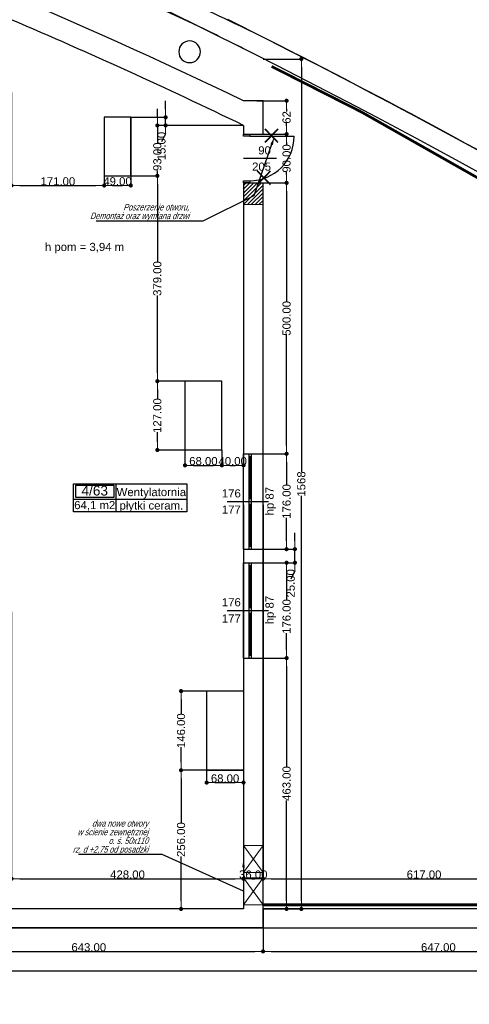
# Model space of a CAD drawing. Header units: millimetres. Extents: x -175445 to -20415, y -559200 to 231527.
# Tile 127 of 256: x -85768 to -77472, y -180731 to -162559. Entities that reach past the tile are written whole.
import ezdxf
from ezdxf import colors
from ezdxf.entities.mleader import LeaderData, LeaderLine
from ezdxf.enums import TextEntityAlignment as Align
from ezdxf.lldxf.tags import DXFTag
from ezdxf.math import Vec2, Vec3

# ---------------------------------------------------------------- set-up
doc = ezdxf.new("R2010")
doc.units = ezdxf.units.MM
doc.header["$MEASUREMENT"] = 0
doc.linetypes.add('Wipeout_Contour', pattern=[1000, 0, -1000])
for name, color, linetype in [('Drzwi', 7, 'Continuous'), ('Obiekt', 7, 'Continuous'), ('Okno', 7, 'Continuous'), ('Strefa', 9, 'Continuous'), ('Strop', 7, 'Continuous'), ('Słup', 7, 'Continuous'), ('Tekst', 7, 'Continuous'), ('Wymiary', 9, 'Continuous'), ('Ściana', 7, 'Continuous')]:
    doc.layers.add(name, color=color, linetype=linetype)
doc.layers.add('PAB - opisy ogólne', color=7, linetype='Continuous', lineweight=18)
doc.layers.add('PT - otworowanie ściana', color=6, linetype='Continuous', lineweight=18)
doc.styles.add('Arial', font='txt')
doc.styles.add('ROMANS-ITALIC', font='ariali.ttf', dxfattribs={"width": 0.7, "oblique": 12})
doc.styles.add('Times new roman', font='txt')
tags = doc.linetypes.add('DASH', pattern=[15, 10, -5]).pattern_tags.tags
tags[6:7] = [DXFTag(74, 4), DXFTag(75, 0), DXFTag(340, '0'), DXFTag(46, 0.0), DXFTag(50, 0.0), DXFTag(44, 0.0), DXFTag(45, 0.0)]
tags[4:5] = [DXFTag(74, 4), DXFTag(75, 0), DXFTag(340, '0'), DXFTag(46, 0.0), DXFTag(50, 0.0), DXFTag(44, 0.0), DXFTag(45, 0.0)]
doc.dimstyles.new('GENERATED_STYLE__1', dxfattribs={"dimtxt": 150, "dimasz": 152, "dimexe": 0.18, "dimexo": 0, "dimgap": 0.09, "dimtad": 1, "dimtih": 1, "dimtoh": 1, "dimlfac": 0.1, "dimzin": 0, "dimdsep": 46, "dimtxsty": 'Arial', "dimblk": 'ARROWHEAD_11', "dimblk1": 'ARROWHEAD_11', "dimblk2": 'ARROWHEAD_11', "dimcen": 0.09, "dimclrd": 256, "dimclre": 256, "dimclrt": 256, "dimazin": 0, "dimtfac": 1, "dimtdec": 4, "dimtmove": 0, "dimatfit": 3, "dimfxl": 1, "dimtolj": 1, "dimtzin": 0, "dimarcsym": 0})
doc.dimstyles.new('GENERATED_STYLE__2', dxfattribs={"dimtxt": 150, "dimasz": 152, "dimexe": 0.18, "dimexo": 0, "dimgap": 0.09, "dimtad": 1, "dimlfac": 0.1, "dimzin": 0, "dimdsep": 46, "dimtxsty": 'Arial', "dimblk": 'ARROWHEAD_11', "dimblk1": 'ARROWHEAD_11', "dimblk2": 'ARROWHEAD_11', "dimcen": 0.09, "dimclrd": 256, "dimclre": 256, "dimclrt": 256, "dimazin": 0, "dimtfac": 1, "dimtdec": 4, "dimtmove": 0, "dimatfit": 3, "dimfxl": 1, "dimtolj": 1, "dimtzin": 0, "dimarcsym": 0})

# ---------------------------------------------------------------- blocks, each defined once
blk = doc.blocks.new('Wentylatornia_4_63_63', base_point=(-83994, 23964))
at = {"layer": 'Strefa'}
for p, q in [((-84773, 24247), (-82683, 24247)), ((-84773, 23729), (-84773, 24247)), ((-84734, 24221), (-84033, 24221)), ((-84734, 23995), (-84734, 24221)), ((-84033, 24221), (-84033, 23995)), ((-83994, 24247), (-83994, 23729)), ((-82683, 24247), (-82683, 23729)), ((-84033, 23995), (-84734, 23995)), ((-84773, 23964), (-82683, 23964)), ((-82683, 23729), (-84773, 23729))]:
    blk.add_line(p, q, dxfattribs=at)
at = {"layer": 'Strefa', "style": 'Arial'}
for tag, height, p in [('ROOM_NUMBER', 180, (-84383, 24119)), ('ROOM_NAME', 150, (-83338, 24093)), ('ROOM_CALC_AREA', 150, (-84383, 23852)), ('floor_f', 150, (-83338, 23845))]:
    blk.add_attdef(tag, text='', height=height, dxfattribs=at).set_placement(p, align=Align.MIDDLE_CENTER)
blk = doc.blocks.new('ARROWHEAD_11')
at = {"color": 0, "linetype": 'Continuous', "lineweight": 0}
blk.add_line((0, 0), (-1, 0), dxfattribs=at)
at = {"color": 0, "linetype": 'Continuous', "lineweight": 0, "const_width": 0.25, "flags": 128}
blk.add_lwpolyline([(-0.125, 0, 1), (0.125, 0, 1)], format="xyb", close=True, dxfattribs=at)
blk = doc.blocks.new('*D1138')
at = {"layer": 'Defpoints', "color": 0}
for p in [(-81638, -171513), (-85918, -173486), (-81638, -178413)]:
    blk.add_point(p, dxfattribs=at)
at = {"layer": 'Wymiary', "lineweight": -2}
for p, q in [((-81638, -171513), (-81638, -178413)), ((-85918, -173486), (-85918, -178413)), ((-85766, -178413), (-81790, -178413))]:
    blk.add_line(p, q, dxfattribs=at)
at = {"layer": 'Wymiary', "lineweight": -2, "xscale": 152, "yscale": 152, "zscale": 152, "rotation": 180}
blk.add_blockref('ARROWHEAD_11', (-85918, -178413), dxfattribs=at)
at = {"layer": 'Wymiary', "lineweight": -2, "xscale": 152, "yscale": 152, "zscale": 152}
blk.add_blockref('ARROWHEAD_11', (-81638, -178413), dxfattribs=at)
at = {"layer": 'Wymiary', "lineweight": 13, "insert": (-83778, -178336), "char_height": 150, "attachment_point": 5, "style": 'Arial'}
blk.add_mtext('\\A1;428.00', dxfattribs=at)
blk = doc.blocks.new('*D1139')
at = {"layer": 'Defpoints', "color": 0}
for p in [(-81638, -171513), (-81278, -171513), (-81278, -178413)]:
    blk.add_point(p, dxfattribs=at)
at = {"layer": 'Wymiary', "lineweight": -2}
for p, q in [((-81638, -171513), (-81638, -178413)), ((-81278, -171513), (-81278, -178413)), ((-81486, -178413), (-81430, -178413))]:
    blk.add_line(p, q, dxfattribs=at)
at = {"layer": 'Wymiary', "lineweight": -2, "xscale": 152, "yscale": 152, "zscale": 152, "rotation": 180}
blk.add_blockref('ARROWHEAD_11', (-81638, -178413), dxfattribs=at)
at = {"layer": 'Wymiary', "lineweight": -2, "xscale": 152, "yscale": 152, "zscale": 152}
blk.add_blockref('ARROWHEAD_11', (-81278, -178413), dxfattribs=at)
at = {"layer": 'Wymiary', "lineweight": 13, "insert": (-81458, -178336), "char_height": 150, "attachment_point": 5, "style": 'Arial'}
blk.add_mtext('\\A1;36.00', dxfattribs=at)
blk = doc.blocks.new('*D1140')
at = {"layer": 'Defpoints', "color": 0}
for p in [(-81278, -171513), (-75108, -176623), (-75108, -178413)]:
    blk.add_point(p, dxfattribs=at)
at = {"layer": 'Wymiary', "lineweight": -2}
for p, q in [((-81278, -171513), (-81278, -178413)), ((-75108, -176623), (-75108, -178413)), ((-81126, -178413), (-75260, -178413))]:
    blk.add_line(p, q, dxfattribs=at)
at = {"layer": 'Wymiary', "lineweight": -2, "xscale": 152, "yscale": 152, "zscale": 152, "rotation": 180}
blk.add_blockref('ARROWHEAD_11', (-81278, -178413), dxfattribs=at)
at = {"layer": 'Wymiary', "lineweight": -2, "xscale": 152, "yscale": 152, "zscale": 152}
blk.add_blockref('ARROWHEAD_11', (-75108, -178413), dxfattribs=at)
at = {"layer": 'Wymiary', "lineweight": 13, "insert": (-78307, -178336), "char_height": 150, "attachment_point": 5, "style": 'Arial'}
blk.add_mtext('\\A1;617.00', dxfattribs=at)
blk = doc.blocks.new('*D1732')
at = {"layer": 'Defpoints', "color": 0}
for p in [(-87708, -179321), (-81278, -179321), (-81278, -179755)]:
    blk.add_point(p, dxfattribs=at)
at = {"layer": 'Wymiary', "lineweight": -2}
for p, q in [((-87708, -179321), (-87708, -179755)), ((-81278, -179321), (-81278, -179755)), ((-87556, -179755), (-81430, -179755))]:
    blk.add_line(p, q, dxfattribs=at)
at = {"layer": 'Wymiary', "lineweight": -2, "xscale": 152, "yscale": 152, "zscale": 152, "rotation": 180}
blk.add_blockref('ARROWHEAD_11', (-87708, -179755), dxfattribs=at)
at = {"layer": 'Wymiary', "lineweight": -2, "xscale": 152, "yscale": 152, "zscale": 152}
blk.add_blockref('ARROWHEAD_11', (-81278, -179755), dxfattribs=at)
at = {"layer": 'Wymiary', "lineweight": 13, "insert": (-84493, -179679), "char_height": 150, "attachment_point": 5, "style": 'Arial'}
blk.add_mtext('\\A1;643.00', dxfattribs=at)
blk = doc.blocks.new('*D1733')
at = {"layer": 'Defpoints', "color": 0}
for p in [(-81278, -179321), (-74808, -179321), (-74808, -179755)]:
    blk.add_point(p, dxfattribs=at)
at = {"layer": 'Wymiary', "lineweight": -2}
for p, q in [((-81278, -179321), (-81278, -179755)), ((-74808, -179321), (-74808, -179755)), ((-81126, -179755), (-74960, -179755))]:
    blk.add_line(p, q, dxfattribs=at)
at = {"layer": 'Wymiary', "lineweight": -2, "xscale": 152, "yscale": 152, "zscale": 152, "rotation": 180}
blk.add_blockref('ARROWHEAD_11', (-81278, -179755), dxfattribs=at)
at = {"layer": 'Wymiary', "lineweight": -2, "xscale": 152, "yscale": 152, "zscale": 152}
blk.add_blockref('ARROWHEAD_11', (-74808, -179755), dxfattribs=at)
at = {"layer": 'Wymiary', "lineweight": 13, "insert": (-78043, -179679), "char_height": 150, "attachment_point": 5, "style": 'Arial'}
blk.add_mtext('\\A1;647.00', dxfattribs=at)
blk = doc.blocks.new('*D1735')
at = {"layer": 'Defpoints', "color": 0}
for p in [(-67558, -174461), (-67558, -180112), (-140258, -180731)]:
    blk.add_point(p, dxfattribs=at)
at = {"layer": 'Wymiary', "lineweight": -2}
for p, q in [((-67558, -174461), (-67558, -180112)), ((-140258, -180731), (-140258, -180112)), ((-140106, -180112), (-67710, -180112))]:
    blk.add_line(p, q, dxfattribs=at)
at = {"layer": 'Wymiary', "lineweight": -2, "xscale": 152, "yscale": 152, "zscale": 152, "rotation": 180}
blk.add_blockref('ARROWHEAD_11', (-140258, -180112), dxfattribs=at)
at = {"layer": 'Wymiary', "lineweight": -2, "xscale": 152, "yscale": 152, "zscale": 152}
blk.add_blockref('ARROWHEAD_11', (-67558, -180112), dxfattribs=at)
at = {"layer": 'Wymiary', "lineweight": 13, "insert": (-103908, -180036), "char_height": 150, "attachment_point": 5, "style": 'Arial'}
blk.add_mtext('\\A1;7270.01', dxfattribs=at)
blk = doc.blocks.new('*D1736')
at = {"layer": 'Defpoints', "color": 0}
for p in [(-85918, -163901), (-84208, -164361), (-84208, -165620)]:
    blk.add_point(p, dxfattribs=at)
at = {"layer": 'Wymiary', "lineweight": -2}
for p, q in [((-85918, -163901), (-85918, -165620)), ((-84208, -164361), (-84208, -165620)), ((-85766, -165620), (-84360, -165620))]:
    blk.add_line(p, q, dxfattribs=at)
at = {"layer": 'Wymiary', "lineweight": -2, "xscale": 152, "yscale": 152, "zscale": 152, "rotation": 180}
blk.add_blockref('ARROWHEAD_11', (-85918, -165620), dxfattribs=at)
at = {"layer": 'Wymiary', "lineweight": -2, "xscale": 152, "yscale": 152, "zscale": 152}
blk.add_blockref('ARROWHEAD_11', (-84208, -165620), dxfattribs=at)
at = {"layer": 'Wymiary', "lineweight": 13, "insert": (-85063, -165543), "char_height": 150, "attachment_point": 5, "style": 'Arial'}
blk.add_mtext('\\A1;171.00', dxfattribs=at)
blk = doc.blocks.new('*D1737')
at = {"layer": 'Defpoints', "color": 0}
for p in [(-84208, -164361), (-83718, -164361), (-83718, -165620)]:
    blk.add_point(p, dxfattribs=at)
at = {"layer": 'Wymiary', "lineweight": -2}
for p, q in [((-84208, -164361), (-84208, -165620)), ((-83718, -164361), (-83718, -165620)), ((-84056, -165620), (-83870, -165620))]:
    blk.add_line(p, q, dxfattribs=at)
at = {"layer": 'Wymiary', "lineweight": -2, "xscale": 152, "yscale": 152, "zscale": 152, "rotation": 180}
blk.add_blockref('ARROWHEAD_11', (-84208, -165620), dxfattribs=at)
at = {"layer": 'Wymiary', "lineweight": -2, "xscale": 152, "yscale": 152, "zscale": 152}
blk.add_blockref('ARROWHEAD_11', (-83718, -165620), dxfattribs=at)
at = {"layer": 'Wymiary', "lineweight": 13, "insert": (-83963, -165543), "char_height": 150, "attachment_point": 5, "style": 'Arial'}
blk.add_mtext('\\A1;49.00', dxfattribs=at)
blk = doc.blocks.new('*D1738')
at = {"layer": 'Defpoints', "color": 0}
for p in [(-82790, -176411), (-81638, -176411), (-81638, -178971)]:
    blk.add_point(p, dxfattribs=at)
at = {"layer": 'Wymiary', "lineweight": -2}
for p, q in [((-81638, -176411), (-82790, -176411)), ((-82790, -176563), (-82790, -177378)), ((-82790, -178819), (-82790, -178003)), ((-81638, -178971), (-82790, -178971))]:
    blk.add_line(p, q, dxfattribs=at)
at = {"layer": 'Wymiary', "lineweight": -2, "xscale": 152, "yscale": 152, "zscale": 152}
for p, rotation in [((-82790, -176411), 90), ((-82790, -178971), 270)]:
    blk.add_blockref('ARROWHEAD_11', p, dxfattribs=dict(at, rotation=rotation))
at = {"layer": 'Wymiary', "lineweight": 13, "insert": (-82790, -177691), "char_height": 150, "attachment_point": 5, "rotation": 90, "style": 'Arial'}
blk.add_mtext('\\A1;256.00', dxfattribs=at)
blk = doc.blocks.new('*D1739')
at = {"layer": 'Defpoints', "color": 0}
for p in [(-82790, -174951), (-82318, -174951), (-81638, -176411)]:
    blk.add_point(p, dxfattribs=at)
at = {"layer": 'Wymiary', "lineweight": -2}
for p, q in [((-82318, -174951), (-82790, -174951)), ((-82790, -175103), (-82790, -175377)), ((-82790, -176259), (-82790, -175985)), ((-81638, -176411), (-82790, -176411))]:
    blk.add_line(p, q, dxfattribs=at)
at = {"layer": 'Wymiary', "lineweight": -2, "xscale": 152, "yscale": 152, "zscale": 152}
for p, rotation in [((-82790, -174951), 90), ((-82790, -176411), 270)]:
    blk.add_blockref('ARROWHEAD_11', p, dxfattribs=dict(at, rotation=rotation))
at = {"layer": 'Wymiary', "lineweight": 13, "insert": (-82790, -175681), "char_height": 150, "attachment_point": 5, "rotation": 90, "style": 'Arial'}
blk.add_mtext('\\A1;146.00', dxfattribs=at)
blk = doc.blocks.new('*D1740')
at = {"layer": 'Defpoints', "color": 0}
for p in [(-82318, -176411), (-81638, -176411), (-81638, -176639)]:
    blk.add_point(p, dxfattribs=at)
at = {"layer": 'Wymiary', "lineweight": -2}
for p, q in [((-82318, -176411), (-82318, -176640)), ((-81638, -176411), (-81638, -176640)), ((-82166, -176639), (-81790, -176639))]:
    blk.add_line(p, q, dxfattribs=at)
at = {"layer": 'Wymiary', "lineweight": -2, "xscale": 152, "yscale": 152, "zscale": 152, "rotation": 180}
blk.add_blockref('ARROWHEAD_11', (-82318, -176639), dxfattribs=at)
at = {"layer": 'Wymiary', "lineweight": -2, "xscale": 152, "yscale": 152, "zscale": 152}
blk.add_blockref('ARROWHEAD_11', (-81638, -176639), dxfattribs=at)
at = {"layer": 'Wymiary', "lineweight": 13, "insert": (-81978, -176563), "char_height": 150, "attachment_point": 5, "style": 'Arial'}
blk.add_mtext('\\A1;68.00', dxfattribs=at)
blk = doc.blocks.new('*D1741')
at = {"layer": 'Defpoints', "color": 0}
for p in [(-83228, -169231), (-82718, -169231), (-82718, -170501)]:
    blk.add_point(p, dxfattribs=at)
at = {"layer": 'Wymiary', "lineweight": -2}
for p, q in [((-82718, -169231), (-83228, -169231)), ((-83228, -169383), (-83228, -169562)), ((-83228, -170349), (-83228, -170170)), ((-82718, -170501), (-83228, -170501))]:
    blk.add_line(p, q, dxfattribs=at)
at = {"layer": 'Wymiary', "lineweight": -2, "xscale": 152, "yscale": 152, "zscale": 152}
for p, rotation in [((-83228, -169231), 90), ((-83228, -170501), 270)]:
    blk.add_blockref('ARROWHEAD_11', p, dxfattribs=dict(at, rotation=rotation))
at = {"layer": 'Wymiary', "lineweight": 13, "insert": (-83228, -169866), "char_height": 150, "attachment_point": 5, "rotation": 90, "style": 'Arial'}
blk.add_mtext('\\A1;127.00', dxfattribs=at)
blk = doc.blocks.new('*D1742')
at = {"layer": 'Defpoints', "color": 0}
for p in [(-83718, -165441), (-83228, -165441), (-82718, -169231)]:
    blk.add_point(p, dxfattribs=at)
at = {"layer": 'Wymiary', "lineweight": -2}
for p, q in [((-83718, -165441), (-83228, -165441)), ((-83228, -165593), (-83228, -167024)), ((-83228, -169079), (-83228, -167647)), ((-82718, -169231), (-83228, -169231))]:
    blk.add_line(p, q, dxfattribs=at)
at = {"layer": 'Wymiary', "lineweight": -2, "xscale": 152, "yscale": 152, "zscale": 152}
for p, rotation in [((-83228, -165441), 90), ((-83228, -169231), 270)]:
    blk.add_blockref('ARROWHEAD_11', p, dxfattribs=dict(at, rotation=rotation))
at = {"layer": 'Wymiary', "lineweight": 13, "insert": (-83228, -167336), "char_height": 150, "attachment_point": 5, "rotation": 90, "style": 'Arial'}
blk.add_mtext('\\A1;379.00', dxfattribs=at)
blk = doc.blocks.new('*D1743')
at = {"layer": 'Defpoints', "color": 0}
for p in [(-83228, -164511), (-81638, -164511), (-83718, -165441)]:
    blk.add_point(p, dxfattribs=at)
at = {"layer": 'Wymiary', "lineweight": -2}
for p, q in [((-83228, -164359), (-83228, -164207)), ((-81638, -164511), (-83228, -164511)), ((-83228, -164511), (-83228, -164837)), ((-83228, -165441), (-83228, -165342)), ((-83718, -165441), (-83228, -165441)), ((-83228, -165593), (-83228, -165745))]:
    blk.add_line(p, q, dxfattribs=at)
at = {"layer": 'Wymiary', "lineweight": -2, "xscale": 152, "yscale": 152, "zscale": 152}
for p, rotation in [((-83228, -164511), 270), ((-83228, -165441), 90)]:
    blk.add_blockref('ARROWHEAD_11', p, dxfattribs=dict(at, rotation=rotation))
at = {"layer": 'Wymiary', "lineweight": 13, "insert": (-83228, -165089), "char_height": 150, "attachment_point": 5, "rotation": 90, "style": 'Arial'}
blk.add_mtext('\\A1;93.00', dxfattribs=at)
blk = doc.blocks.new('*D1744')
at = {"layer": 'Defpoints', "color": 0}
for p in [(-83718, -164361), (-83075, -164361), (-81638, -164511)]:
    blk.add_point(p, dxfattribs=at)
at = {"layer": 'Wymiary', "lineweight": -2}
for p, q in [((-83075, -164209), (-83075, -164057)), ((-83718, -164361), (-83075, -164361)), ((-83075, -164511), (-83075, -164361)), ((-81638, -164511), (-83075, -164511)), ((-83075, -164663), (-83151, -164815))]:
    blk.add_line(p, q, dxfattribs=at)
at = {"layer": 'Wymiary', "lineweight": -2, "xscale": 152, "yscale": 152, "zscale": 152}
for p, rotation in [((-83075, -164361), 270), ((-83075, -164511), 90)]:
    blk.add_blockref('ARROWHEAD_11', p, dxfattribs=dict(at, rotation=rotation))
at = {"layer": 'Wymiary', "lineweight": 13, "insert": (-83151, -164891), "char_height": 150, "attachment_point": 5, "rotation": 90, "style": 'Arial'}
blk.add_mtext('\\A1;15.00', dxfattribs=at)
blk = doc.blocks.new('*D1745')
at = {"layer": 'Defpoints', "color": 0}
for p in [(-82718, -170501), (-82038, -170501), (-82038, -170784)]:
    blk.add_point(p, dxfattribs=at)
at = {"layer": 'Wymiary', "lineweight": -2}
for p, q in [((-82718, -170501), (-82718, -170784)), ((-82038, -170501), (-82038, -170784)), ((-82566, -170784), (-82190, -170784))]:
    blk.add_line(p, q, dxfattribs=at)
at = {"layer": 'Wymiary', "lineweight": -2, "xscale": 152, "yscale": 152, "zscale": 152, "rotation": 180}
blk.add_blockref('ARROWHEAD_11', (-82718, -170784), dxfattribs=at)
at = {"layer": 'Wymiary', "lineweight": -2, "xscale": 152, "yscale": 152, "zscale": 152}
blk.add_blockref('ARROWHEAD_11', (-82038, -170784), dxfattribs=at)
at = {"layer": 'Wymiary', "lineweight": 13, "insert": (-82378, -170707), "char_height": 150, "attachment_point": 5, "style": 'Arial'}
blk.add_mtext('\\A1;68.00', dxfattribs=at)
blk = doc.blocks.new('*D1746')
at = {"layer": 'Defpoints', "color": 0}
for p in [(-82038, -170501), (-81638, -170571), (-81638, -170784)]:
    blk.add_point(p, dxfattribs=at)
at = {"layer": 'Wymiary', "lineweight": -2}
for p, q in [((-82038, -170501), (-82038, -170784)), ((-81638, -170571), (-81638, -170784)), ((-81886, -170784), (-81790, -170784))]:
    blk.add_line(p, q, dxfattribs=at)
at = {"layer": 'Wymiary', "lineweight": -2, "xscale": 152, "yscale": 152, "zscale": 152, "rotation": 180}
blk.add_blockref('ARROWHEAD_11', (-82038, -170784), dxfattribs=at)
at = {"layer": 'Wymiary', "lineweight": -2, "xscale": 152, "yscale": 152, "zscale": 152}
blk.add_blockref('ARROWHEAD_11', (-81638, -170784), dxfattribs=at)
at = {"layer": 'Wymiary', "lineweight": 13, "insert": (-81838, -170707), "char_height": 150, "attachment_point": 5, "style": 'Arial'}
blk.add_mtext('\\A1;40.00', dxfattribs=at)
blk = doc.blocks.new('*D1747')
at = {"layer": 'Defpoints', "color": 0}
for p in [(-81278, -174341), (-80843, -174341), (-81278, -178971)]:
    blk.add_point(p, dxfattribs=at)
at = {"layer": 'Wymiary', "lineweight": -2}
for p, q in [((-81278, -174341), (-80843, -174341)), ((-80843, -174493), (-80843, -176341)), ((-80843, -178819), (-80843, -176970)), ((-81278, -178971), (-80843, -178971))]:
    blk.add_line(p, q, dxfattribs=at)
at = {"layer": 'Wymiary', "lineweight": -2, "xscale": 152, "yscale": 152, "zscale": 152}
for p, rotation in [((-80843, -174341), 90), ((-80843, -178971), 270)]:
    blk.add_blockref('ARROWHEAD_11', p, dxfattribs=dict(at, rotation=rotation))
at = {"layer": 'Wymiary', "lineweight": 13, "insert": (-80843, -176656), "char_height": 150, "attachment_point": 5, "rotation": 90, "style": 'Arial'}
blk.add_mtext('\\A1;463.00', dxfattribs=at)
blk = doc.blocks.new('*D1748')
at = {"layer": 'Defpoints', "color": 0}
for p in [(-81278, -172581), (-80843, -172581), (-81278, -174341)]:
    blk.add_point(p, dxfattribs=at)
at = {"layer": 'Wymiary', "lineweight": -2}
for p, q in [((-81278, -172581), (-80843, -172581)), ((-80843, -172733), (-80843, -173270)), ((-80843, -174189), (-80843, -173879)), ((-81278, -174341), (-80843, -174341))]:
    blk.add_line(p, q, dxfattribs=at)
at = {"layer": 'Wymiary', "lineweight": -2, "xscale": 152, "yscale": 152, "zscale": 152}
for p, rotation in [((-80843, -172581), 90), ((-80843, -174341), 270)]:
    blk.add_blockref('ARROWHEAD_11', p, dxfattribs=dict(at, rotation=rotation))
at = {"layer": 'Wymiary', "lineweight": 13, "insert": (-80843, -173574), "char_height": 150, "attachment_point": 5, "rotation": 90, "style": 'Arial'}
blk.add_mtext('\\A1;176.00', dxfattribs=at)
blk = doc.blocks.new('*D1749')
at = {"layer": 'Defpoints', "color": 0}
for p in [(-81278, -172331), (-80690, -172331), (-81278, -172581)]:
    blk.add_point(p, dxfattribs=at)
at = {"layer": 'Wymiary', "lineweight": -2}
for p, q in [((-80690, -172179), (-80690, -172027)), ((-81278, -172331), (-80690, -172331)), ((-80690, -172581), (-80690, -172331)), ((-81278, -172581), (-80690, -172581)), ((-80690, -172733), (-80767, -172885))]:
    blk.add_line(p, q, dxfattribs=at)
at = {"layer": 'Wymiary', "lineweight": -2, "xscale": 152, "yscale": 152, "zscale": 152}
for p, rotation in [((-80690, -172331), 270), ((-80690, -172581), 90)]:
    blk.add_blockref('ARROWHEAD_11', p, dxfattribs=dict(at, rotation=rotation))
at = {"layer": 'Wymiary', "lineweight": 13, "insert": (-80767, -172961), "char_height": 150, "attachment_point": 5, "rotation": 90, "style": 'Arial'}
blk.add_mtext('\\A1;25.00', dxfattribs=at)
blk = doc.blocks.new('*D1750')
at = {"layer": 'Defpoints', "color": 0}
for p in [(-81278, -170571), (-80843, -170571), (-81278, -172331)]:
    blk.add_point(p, dxfattribs=at)
at = {"layer": 'Wymiary', "lineweight": -2}
for p, q in [((-81278, -170571), (-80843, -170571)), ((-80843, -170723), (-80843, -171147)), ((-80843, -172179), (-80843, -171755)), ((-81278, -172331), (-80843, -172331))]:
    blk.add_line(p, q, dxfattribs=at)
at = {"layer": 'Wymiary', "lineweight": -2, "xscale": 152, "yscale": 152, "zscale": 152}
for p, rotation in [((-80843, -170571), 90), ((-80843, -172331), 270)]:
    blk.add_blockref('ARROWHEAD_11', p, dxfattribs=dict(at, rotation=rotation))
at = {"layer": 'Wymiary', "lineweight": 13, "insert": (-80843, -171451), "char_height": 150, "attachment_point": 5, "rotation": 90, "style": 'Arial'}
blk.add_mtext('\\A1;176.00', dxfattribs=at)
blk = doc.blocks.new('*D1751')
at = {"layer": 'Defpoints', "color": 0}
for p in [(-81278, -165571), (-80843, -165571), (-81278, -170571)]:
    blk.add_point(p, dxfattribs=at)
at = {"layer": 'Wymiary', "lineweight": -2}
for p, q in [((-81278, -165571), (-80843, -165571)), ((-80843, -165723), (-80843, -167759)), ((-80843, -170419), (-80843, -168382)), ((-81278, -170571), (-80843, -170571))]:
    blk.add_line(p, q, dxfattribs=at)
at = {"layer": 'Wymiary', "lineweight": -2, "xscale": 152, "yscale": 152, "zscale": 152}
for p, rotation in [((-80843, -165571), 90), ((-80843, -170571), 270)]:
    blk.add_blockref('ARROWHEAD_11', p, dxfattribs=dict(at, rotation=rotation))
at = {"layer": 'Wymiary', "lineweight": 13, "insert": (-80843, -168071), "char_height": 150, "attachment_point": 5, "rotation": 90, "style": 'Arial'}
blk.add_mtext('\\A1;500.00', dxfattribs=at)
blk = doc.blocks.new('*D1752')
at = {"layer": 'Defpoints', "color": 0}
for p in [(-81278, -164671), (-80843, -164671), (-81278, -165571)]:
    blk.add_point(p, dxfattribs=at)
at = {"layer": 'Wymiary', "lineweight": -2}
for p, q in [((-81278, -164671), (-80843, -164671)), ((-80843, -164823), (-80843, -164868)), ((-80843, -165419), (-80843, -165374)), ((-81278, -165571), (-80843, -165571))]:
    blk.add_line(p, q, dxfattribs=at)
at = {"layer": 'Wymiary', "lineweight": -2, "xscale": 152, "yscale": 152, "zscale": 152}
for p, rotation in [((-80843, -164671), 90), ((-80843, -165571), 270)]:
    blk.add_blockref('ARROWHEAD_11', p, dxfattribs=dict(at, rotation=rotation))
at = {"layer": 'Wymiary', "lineweight": 13, "insert": (-80843, -165121), "char_height": 150, "attachment_point": 5, "rotation": 90, "style": 'Arial'}
blk.add_mtext('\\A1;90.00', dxfattribs=at)
blk = doc.blocks.new('*D1753')
at = {"layer": 'Defpoints', "color": 0}
for p in [(-81278, -164055), (-80843, -164055), (-81278, -164671)]:
    blk.add_point(p, dxfattribs=at)
at = {"layer": 'Wymiary', "lineweight": -2}
for p, q in [((-81278, -164055), (-80843, -164055)), ((-80843, -164207), (-80843, -164256)), ((-80843, -164519), (-80843, -164470)), ((-81278, -164671), (-80843, -164671))]:
    blk.add_line(p, q, dxfattribs=at)
at = {"layer": 'Wymiary', "lineweight": -2, "xscale": 152, "yscale": 152, "zscale": 152}
for p, rotation in [((-80843, -164055), 90), ((-80843, -164671), 270)]:
    blk.add_blockref('ARROWHEAD_11', p, dxfattribs=dict(at, rotation=rotation))
at = {"layer": 'Wymiary', "lineweight": 13, "insert": (-80843, -164363), "char_height": 150, "attachment_point": 5, "rotation": 90, "style": 'Arial'}
blk.add_mtext('\\A1;62', dxfattribs=at)
blk = doc.blocks.new('*D1754')
at = {"layer": 'Defpoints', "color": 0}
for p in [(-81278, -163285), (-80571, -163285), (-81278, -178971)]:
    blk.add_point(p, dxfattribs=at)
at = {"layer": 'Wymiary', "lineweight": -2}
for p, q in [((-81278, -163285), (-80571, -163285)), ((-80571, -163437), (-80571, -170911)), ((-80571, -178819), (-80571, -171345)), ((-81278, -178971), (-80571, -178971))]:
    blk.add_line(p, q, dxfattribs=at)
at = {"layer": 'Wymiary', "lineweight": -2, "xscale": 152, "yscale": 152, "zscale": 152}
for p, rotation in [((-80571, -163285), 90), ((-80571, -178971), 270)]:
    blk.add_blockref('ARROWHEAD_11', p, dxfattribs=dict(at, rotation=rotation))
at = {"layer": 'Wymiary', "lineweight": 13, "insert": (-80571, -171128), "char_height": 150, "attachment_point": 5, "rotation": 90, "style": 'Arial'}
blk.add_mtext('\\A1;1568', dxfattribs=at)

msp = doc.modelspace()

# ---------------------------------------------------------------- hatches: boundary and pattern name
at = {"layer": 'PT - otworowanie ściana', "true_color": 0xff5151}
h = msp.add_hatch(dxfattribs=at)
h.set_pattern_fill('ANSI31', color=13, scale=400)
h.set_pattern_definition([(45, (-81638.007, -165971.353), (-35.3553, 35.3553), [])])
h.paths.add_polyline_path([(-81638.007, -165570.636), (-81278.015, -165570.636), (-81278.015, -165971.353), (-81638.007, -165971.353)])

# ---------------------------------------------------------------- linework, layer by layer
at = {"layer": 'Drzwi', "color": 253}
for p, q in [((-81393.018, -164055.328), (-81278.018, -164055.328)), ((-81278.018, -164055.328), (-81393.018, -164055.328)), ((-81638.018, -164710.636), (-81638.018, -164670.636)), ((-81638.018, -164670.636), (-81523.018, -164670.636)), ((-81638.018, -164670.636), (-81523.018, -164670.636)), ((-81523.018, -164710.636), (-81638.018, -164710.636)), ((-81523.018, -164670.636), (-81523.018, -164710.636)), ((-81523.018, -164710.636), (-80703.018, -164710.636)), ((-81638.018, -165570.636), (-81638.018, -165530.636)), ((-81638.018, -165530.636), (-81523.018, -165530.636)), ((-81523.018, -165530.636), (-81523.018, -165570.636)), ((-81523.018, -165570.636), (-81638.018, -165570.636)), ((-81638.018, -165570.636), (-81523.018, -165570.636))]:
    msp.add_line(p, q, dxfattribs=at)
msp.add_arc((-81523.018, -164710.636), 820, 270, 0, dxfattribs=at)
at = {"layer": 'Obiekt', "color": 253}
for p, q in [((-81026.64, -165120.636), (-81638.018, -165120.636)), ((-81938.018, -171450.636), (-81178.018, -171450.636)), ((-81938.018, -173460.636), (-81178.018, -173460.636))]:
    msp.add_line(p, q, dxfattribs=at)
at = {"layer": 'Okno', "color": 253}
for p, q in [((-81638.018, -172330.636), (-81638.018, -170570.636)), ((-81538.018, -170570.636), (-81538.018, -170620.636)), ((-81538.018, -170570.636), (-81488.018, -170570.636)), ((-81538.018, -170620.636), (-81488.018, -170620.636)), ((-81538.018, -170620.636), (-81538.018, -171400.636)), ((-81513.018, -171400.636), (-81513.018, -170620.636)), ((-81488.018, -170620.636), (-81488.018, -170570.636)), ((-81488.018, -171400.636), (-81488.018, -170620.636)), ((-81278.018, -172330.636), (-81278.018, -170570.636)), ((-81488.018, -171400.636), (-81538.018, -171400.636)), ((-81538.018, -171400.636), (-81538.018, -171450.636)), ((-81538.018, -171450.636), (-81538.018, -171500.636)), ((-81538.018, -171500.636), (-81488.018, -171500.636)), ((-81538.018, -171500.636), (-81538.018, -172280.636)), ((-81513.018, -172280.636), (-81513.018, -171500.636)), ((-81488.018, -171450.636), (-81488.018, -171400.636)), ((-81488.018, -171500.636), (-81488.018, -171450.636)), ((-81488.018, -172280.636), (-81488.018, -171500.636)), ((-81488.018, -172280.636), (-81538.018, -172280.636)), ((-81538.018, -172280.636), (-81538.018, -172330.636)), ((-81538.018, -172330.636), (-81488.018, -172330.636)), ((-81488.018, -172330.636), (-81488.018, -172280.636)), ((-81638.018, -174340.636), (-81638.018, -172580.636)), ((-81538.018, -172580.636), (-81538.018, -172630.636)), ((-81538.018, -172580.636), (-81488.018, -172580.636)), ((-81488.018, -172630.636), (-81488.018, -172580.636)), ((-81278.018, -174340.636), (-81278.018, -172580.636)), ((-81538.018, -172630.636), (-81488.018, -172630.636)), ((-81538.018, -172630.636), (-81538.018, -173410.636)), ((-81513.018, -173410.636), (-81513.018, -172630.636)), ((-81488.018, -173410.636), (-81488.018, -172630.636)), ((-81488.018, -173410.636), (-81538.018, -173410.636)), ((-81538.018, -173410.636), (-81538.018, -173460.636)), ((-81538.018, -173460.636), (-81538.018, -173510.636)), ((-81538.018, -173510.636), (-81488.018, -173510.636)), ((-81538.018, -173510.636), (-81538.018, -174290.636)), ((-81513.018, -174290.636), (-81513.018, -173510.636)), ((-81488.018, -173460.636), (-81488.018, -173410.636)), ((-81488.018, -173510.636), (-81488.018, -173460.636)), ((-81488.018, -174290.636), (-81488.018, -173510.636)), ((-81488.018, -174290.636), (-81538.018, -174290.636)), ((-81538.018, -174290.636), (-81538.018, -174340.636)), ((-81538.018, -174340.636), (-81488.018, -174340.636)), ((-81488.018, -174340.636), (-81488.018, -174290.636))]:
    msp.add_line(p, q, dxfattribs=at)
at = {"layer": 'PT - otworowanie ściana', "color": 13, "true_color": 0xff5151}
for points in [[(-81638.007, -165570.636), (-81278.015, -165570.636), (-81278.015, -165971.353), (-81638.007, -165971.353)], [(-81638.018, -178300.629), (-81638.018, -177800.629), (-81278.018, -177800.629), (-81278.018, -178300.629)]]:
    msp.add_lwpolyline(points, close=True, dxfattribs=at)
for points in [[(-81638.018, -178300.629), (-81278.018, -177800.629)], [(-81278.018, -178300.629), (-81638.018, -177800.629)]]:
    msp.add_lwpolyline(points, dxfattribs=at)
at = {"layer": 'Strefa', "color": 13, "linetype": 'DASH', "ltscale": 30, "true_color": 0xff5151}
for points, const_width in [([(-69528.505, -170106.848), (-73879.429, -167428.692), (-79459.597, -164264.1), (-81118.696, -163421.75)], 50), ([(-81243.908, -164574.807), (-81001.612, -164826.246)], 30), ([(-81001.612, -164574.807), (-81243.908, -164826.246)], 30), ([(-81383.89, -165351.671), (-81141.593, -165603.111)], 30), ([(-81141.593, -165351.671), (-81383.89, -165603.111)], 30)]:
    msp.add_lwpolyline(points, dxfattribs=dict(at, const_width=const_width))
at = {"layer": 'Strop', "color": 253, "flags": 128}
msp.add_lwpolyline([(-125806.601, -151285.909, -0.017918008), (-118229.318, -152004.441, -0.007769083), (-114963.359, -152484.403), (-114963.364, -152484.434, -0.034912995), (-97147.904, -156667.71, -0.03139835), (-83179.127, -161981.022, -0.003589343), (-81600.813, -162721.346, -0.015549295), (-75154.286, -166178.424, -0.0168287), (-67557.968, -170885.339), (-67557.968, -174624.675), (-74808.018, -174624.675), (-74808.018, -179320.636), (-96528.019, -179320.636), (-96528.019, -180730.636), (-140258.019, -180730.636)], format="xyb", dxfattribs=at)
at = {"layer": 'Słup', "color": 253}
for p, q in [((-83718.018, -164360.636), (-84208.018, -164360.636)), ((-84208.018, -164360.636), (-84208.018, -165440.636)), ((-83718.018, -165440.636), (-83718.018, -164360.636)), ((-84208.018, -165440.636), (-83718.018, -165440.636)), ((-82038.018, -169230.636), (-82718.018, -169230.636)), ((-82718.018, -169230.636), (-82718.018, -170500.636)), ((-82038.018, -170500.636), (-82038.018, -169230.636)), ((-82718.018, -170500.636), (-82038.018, -170500.636)), ((-81638.018, -174950.636), (-82318.018, -174950.636)), ((-82318.018, -174950.636), (-82318.018, -176410.636)), ((-82318.018, -176410.636), (-81638.018, -176410.636))]:
    msp.add_line(p, q, dxfattribs=at)
for start, end in [(0, 180), (180, 0)]:
    msp.add_arc((-82631.78, -163152.237), 200, start, end, dxfattribs=at)
at = {"layer": 'Ściana', "color": 253}
for p, q in [((-81393.018, -164055.328), (-81638.018, -164055.328)), ((-81278.018, -164055.328), (-81393.018, -164055.328)), ((-81638.018, -164670.636), (-81523.018, -164670.636)), ((-81523.018, -164670.636), (-81278.018, -164670.636)), ((-81638.018, -165570.636), (-81523.018, -165570.636)), ((-81523.018, -165570.636), (-81278.018, -165570.636)), ((-81638.018, -170570.636), (-81538.018, -170570.636)), ((-81538.018, -170570.636), (-81488.018, -170570.636)), ((-81488.018, -170570.636), (-81278.018, -170570.636)), ((-81638.018, -172330.636), (-81538.018, -172330.636)), ((-81538.018, -172330.636), (-81488.018, -172330.636)), ((-81488.018, -172330.636), (-81278.018, -172330.636)), ((-81638.018, -172580.636), (-81538.018, -172580.636)), ((-81538.018, -172580.636), (-81488.018, -172580.636)), ((-81488.018, -172580.636), (-81278.018, -172580.636)), ((-81638.018, -174340.636), (-81538.018, -174340.636)), ((-81538.018, -174340.636), (-81488.018, -174340.636)), ((-81488.018, -174340.636), (-81278.018, -174340.636))]:
    msp.add_line(p, q, dxfattribs=at)
at = {"layer": 'Ściana', "color": 253, "flags": 128}
for points in [[(-81278.018, -164670.636), (-81278.018, -164055.328)], [(-81638.018, -164510.636), (-81638.018, -164670.636)], [(-81638.018, -165570.636), (-81638.018, -170570.636)], [(-81278.018, -170570.636), (-81278.018, -165570.636)], [(-81638.018, -172330.636), (-81638.018, -172580.636)], [(-81278.018, -172580.636), (-81278.018, -172330.636)], [(-81638.018, -174340.636), (-81638.018, -174950.636)], [(-81638.018, -176410.636), (-81638.018, -178970.636)], [(-81638.018, -178970.636), (-85918.019, -178970.636)], [(-81278.018, -179320.636), (-81278.018, -178970.636)], [(-87708.019, -179320.636), (-81278.018, -179320.636)]]:
    msp.add_lwpolyline(points, dxfattribs=at)
at = {"layer": 'Ściana', "color": 253}
for centre, radius, start, end in [((-132427.47, -270436.937), 118773.747, 65.11518084, 72.77143988), ((-140453.307, -280112.852), 130967.865, 57.19530479, 68.83493994), ((-125419.108, -254940.068), 100880.225, 64.27890534, 70.08756238), ((-125419.108, -254940.068), 100470.225, 64.16621913, 66.84859867), ((-140453.307, -280112.852), 131317.865, 56.28198176, 63.53325138), ((-140453.307, -280112.852), 130967.865, 63.31520947, 63.71112354)]:
    msp.add_arc(centre, radius, start, end, dxfattribs=at)

# ---------------------------------------------------------------- block references
at = {"layer": 'Strefa', "color": 253}
ref = msp.add_blockref('Wentylatornia_4_63_63', (-83993.666, -171405.498), dxfattribs=at)
ref.add_attrib('ROOM_NAME', 'Wentylatornia', dxfattribs={"color": 7, "height": 150, "style": 'Arial'}).set_placement((-83338.464, -171277.098), align=Align.MIDDLE_CENTER)
ref.add_attrib('ROOM_NUMBER', '4/63', dxfattribs={"color": 7, "height": 180, "style": 'Arial'}).set_placement((-84383.187, -171250.551), align=Align.MIDDLE_CENTER)
ref.add_attrib('ROOM_CALC_AREA', '64,1 m2', dxfattribs={"color": 7, "height": 150, "style": 'Arial'}).set_placement((-84383.187, -171517.552), align=Align.MIDDLE_CENTER)
ref.add_attrib('floor_f', 'płytki ceram.', dxfattribs={"color": 7, "height": 150, "style": 'Arial'}).set_placement((-83338.464, -171524.598), align=Align.MIDDLE_CENTER)

# ---------------------------------------------------------------- texts
at = {"layer": 'Obiekt', "color": 253, "char_height": 150, "attachment_point": 7, "style": 'Arial'}
for s, insert in [('\\A1;{\\fArial|b0|i0|c238|p38;90}', (-81365.85, -165048.104)), ('\\A1;{\\fArial|b0|i0|c238|p38;205}', (-81479.679, -165348.104)), ('\\A1;{\\fArial|b0|i0|c238|p38;176}', (-82038.018, -171378.104)), ('\\A1;{\\fArial|b0|i0|c238|p38;177}', (-82038.018, -171675.636)), ('\\A1;{\\fArial|b0|i0|c238|p38;176}', (-82038.018, -173388.104)), ('\\A1;{\\fArial|b0|i0|c238|p38;177}', (-82038.018, -173685.636))]:
    msp.add_mtext(s, dxfattribs=dict(at, insert=insert))
at = {"layer": 'Obiekt', "color": 253, "char_height": 150, "attachment_point": 7, "rotation": 90, "style": 'Arial'}
for insert in [(-81037.184, -171707.093), (-81037.184, -173717.093)]:
    msp.add_mtext('\\A1;{\\fArial|b0|i0|c238|p38;hp 87}', dxfattribs=dict(at, insert=insert))
at = {"layer": 'Tekst', "color": 253, "insert": (-84571.07, -166678.218), "char_height": 150, "attachment_point": 2, "style": 'Times new roman'}
msp.add_mtext('\\A1;{\\fArial|b0|i0|c0|p38;h pom = 3,94 m}', dxfattribs=at)

# ---------------------------------------------------------------- dimensions: what is measured, and where the dimension line sits
at = {"layer": 'Wymiary', "color": 8, "lineweight": 13}
for base, p1, p2, picture, middle in [((-84208.018, -165619.831), (-85918.019, -163900.636), (-84208.018, -164360.636), '*D1736', (-85063.019, -165619.831)), ((-83718.018, -165619.831), (-84208.018, -164360.636), (-83718.018, -164360.636), '*D1737', (-83963.018, -165619.831)), ((-82038.018, -170783.748), (-82718.018, -170500.636), (-82038.018, -170500.636), '*D1745', (-82378.018, -170783.748)), ((-81638.018, -170783.748), (-82038.018, -170500.636), (-81638.018, -170570.636), '*D1746', (-81838.018, -170783.748)), ((-81638.018, -178412.768), (-85918.019, -173485.636), (-81638.018, -171512.982), '*D1138', (-83778.019, -178412.768)), ((-81278.018, -178412.768), (-81638.018, -171512.982), (-81278.018, -171512.982), '*D1139', (-81458.018, -178412.768)), ((-75108.018, -178412.768), (-81278.018, -171512.982), (-75108.018, -176622.655), '*D1140', (-78306.847, -178412.768)), ((-81638.018, -176639.435), (-82318.018, -176410.636), (-81638.018, -176410.636), '*D1740', (-81978.018, -176639.435))]:
    dim = msp.add_linear_dim(base=base, p1=p1, p2=p2, dimstyle='GENERATED_STYLE__1', dxfattribs=at)
    dim.commit()
    dim.dimension.update_dxf_attribs({"geometry": picture, "text_midpoint": middle, "dimtype": 160})
for base, p1, p2, picture, middle in [((-83074.681, -164360.636), (-81638.018, -164510.636), (-83718.018, -164360.636), '*D1744', (-83151.357, -164891.312)), ((-83228.033, -164510.636), (-83718.018, -165440.636), (-81638.018, -164510.636), '*D1743', (-83228.033, -165089.465)), ((-80843.224, -164670.636), (-81278.018, -165570.636), (-81278.018, -164670.636), '*D1752', (-80843.224, -165120.636)), ((-83228.033, -165440.636), (-82718.018, -169230.636), (-83718.018, -165440.636), '*D1742', (-83228.033, -167335.636)), ((-80843.224, -165570.636), (-81278.018, -170570.636), (-81278.018, -165570.636), '*D1751', (-80843.224, -168070.636)), ((-83228.033, -169230.636), (-82718.018, -170500.636), (-82718.018, -169230.636), '*D1741', (-83228.033, -169865.636)), ((-80843.224, -170570.636), (-81278.018, -172330.636), (-81278.018, -170570.636), '*D1750', (-80843.224, -171450.636)), ((-80689.872, -172330.636), (-81278.018, -172580.636), (-81278.018, -172330.636), '*D1749', (-80766.548, -172961.312)), ((-80843.224, -172580.636), (-81278.018, -174340.636), (-81278.018, -172580.636), '*D1748', (-80843.224, -173574.465)), ((-82790.092, -174950.636), (-81638.018, -176410.636), (-82318.018, -174950.636), '*D1739', (-82790.092, -175680.636)), ((-82790.092, -176410.636), (-81638.018, -178970.636), (-81638.018, -176410.636), '*D1738', (-82790.092, -177690.636))]:
    dim = msp.add_linear_dim(base=base, p1=p1, p2=p2, angle=90, dimstyle='GENERATED_STYLE__2', dxfattribs=at)
    dim.commit()
    dim.dimension.update_dxf_attribs({"geometry": picture, "text_midpoint": middle, "dimtype": 160, "text_rotation": 90})
dim = msp.add_linear_dim(base=(-80843.224, -164055.328), p1=(-81278.018, -164670.636), p2=(-81278.018, -164055.328), angle=90, text='62', dimstyle='GENERATED_STYLE__2', dxfattribs=at)
dim.commit()
dim.dimension.update_dxf_attribs({"geometry": '*D1753', "text_midpoint": (-80843.224, -164362.982), "dimtype": 160, "text_rotation": 90})

# ---------------------------------------------------------------- leaders
at = {"layer": 'PAB - opisy ogólne'}
ml = msp.add_multileader_mtext('Standard', dxfattribs=at)
ml.set_content('Poszerzenie otworu,\\PDemontaż oraz wymiana drzwi', color=256, style='ROMANS-ITALIC')
ml.set_leader_properties()
ml.build(insert=Vec2(0, 0))
ml.multileader.update_dxf_attribs({"has_text_frame": 1, "text_right_attachment_type": 5, "dogleg_length": 20, "arrow_head_size": 150})
ctx = ml.context
ctx.base_point, ctx.char_height, ctx.arrow_head_size, ctx.landing_gap_size, ctx.plane_origin = Vec3(-84315.112, -166037.64), 120, 150, 50, Vec3(-83538.041, -169278.672)
ctx.right_attachment, ctx.text_align_type = 5, 2
notes = []
notes.append((ctx, [(0, (1, 1, 0), (-82386.5, -166275.28), (-1, 0), 200, [(0, [(-81069.609, -164722.829), (-81445.5, -165810.5)], 256, [])])]))
ctx.mtext.insert, ctx.mtext.alignment, ctx.mtext.line_spacing_factor, ctx.mtext.flow_direction = Vec3(-82636.5, -165960), 3, 0.8, 5
at = {"layer": 'PT - otworowanie ściana', "color": 13, "true_color": 0xff5151}
ml = msp.add_multileader_mtext('Standard', dxfattribs=at)
ml.set_content('dwa nowe otwory \\Pw ścienie zewnętrznej\\Po. ś. 50x110\\Prz. d +2,75 od posadzki', color=(255, 81, 81), style='ROMANS-ITALIC')
ml.set_leader_properties()
ml.build(insert=Vec2(0, 0))
ml.multileader.update_dxf_attribs({"has_text_frame": 1, "text_right_attachment_type": 5, "text_top_attachment_type": 0, "text_bottom_attachment_type": 0, "dogleg_length": 20, "arrow_head_size": 150})
ctx = ml.context
ctx.base_point, ctx.char_height, ctx.arrow_head_size, ctx.landing_gap_size, ctx.plane_origin = Vec3(-84688.565, -177407.658), 120, 150, 50, Vec3(-80756.417, -179461.355)
ctx.right_attachment, ctx.text_align_type = 5, 2
notes.append((ctx, [(0, (1, 1, 0), (-83141, -177965.199), (-1, 0), 200, [(1, [(-81638.018, -178050.629), (-81638.018, -178645.147)], 256, [])])]))
ctx.mtext.insert, ctx.mtext.alignment, ctx.mtext.line_spacing_factor, ctx.mtext.flow_direction = Vec3(-83391, -177331), 3, 0.8, 5
for ctx, leaders in notes:
    for number, flags, end, landing, length, lines in leaders:
        leader = LeaderData()
        leader.index, (leader.has_last_leader_line, leader.has_dogleg_vector, leader.attachment_direction) = number, flags
        leader.last_leader_point, leader.dogleg_vector, leader.dogleg_length = Vec3(end), Vec3(landing), length
        for number, points, colour, breaks in lines:
            line = LeaderLine()
            line.index, line.vertices, line.color, line.breaks = number, Vec3.list(points), colors.encode_raw_color(colour), breaks
            leader.lines.append(line)
        ctx.leaders.append(leader)

# ---------------------------------------------------------------- next in the draw order: wipeouts: each hides what was drawn before it
at = {"color": 253, "linetype": 'Wipeout_Contour', "lineweight": 0, "ltscale": 857139.716485}
msp.add_wipeout([(-81278.018, -178970.636), (-81278.018, -179320.636), (-74808.018, -179320.636), (-74930.778, -179177.416), (-74971.482, -179204.613), (-75048.018, -179219.837), (-75124.555, -179204.613), (-75189.44, -179161.259), (-75232.794, -179096.374), (-75248.018, -179019.837), (-75238.232, -178970.636)], dxfattribs=at).dxf.layer = 'Ściana'

# ---------------------------------------------------------------- next in the draw order: linework, layer by layer
at = {"layer": 'PT - otworowanie ściana', "color": 13, "true_color": 0xff5151}
msp.add_lwpolyline([(-81638.018, -178895.147), (-81638.018, -178395.147), (-81278.018, -178395.147), (-81278.018, -178895.147)], close=True, dxfattribs=at)
for points in [[(-81638.018, -178895.147), (-81278.018, -178395.147)], [(-81278.018, -178895.147), (-81638.018, -178395.147)]]:
    msp.add_lwpolyline(points, dxfattribs=at)
at = {"layer": 'Strefa', "color": 13, "linetype": 'DASH', "ltscale": 30, "true_color": 0xff5151, "const_width": 50}
msp.add_lwpolyline([(-81278.018, -178895.147), (-75251.891, -178895.147)], dxfattribs=at)
at = {"layer": 'Ściana', "color": 253, "flags": 128}
for points in [[(-81278.018, -178970.636), (-81278.018, -174340.636)], [(-75238.232, -178970.636), (-81278.018, -178970.636)], [(-81278.018, -178970.636), (-81278.018, -179320.636)], [(-81278.018, -179320.636), (-74808.018, -179320.636)]]:
    msp.add_lwpolyline(points, dxfattribs=at)

# ---------------------------------------------------------------- next in the draw order: dimensions: what is measured, and where the dimension line sits
at = {"layer": 'Wymiary', "color": 8, "lineweight": 13}
dim = msp.add_linear_dim(base=(-80571.374, -163285.328), p1=(-81278.018, -178970.636), p2=(-81278.018, -163285.328), angle=90, text='1568', dimstyle='GENERATED_STYLE__2', dxfattribs=at)
dim.commit()
dim.dimension.update_dxf_attribs({"geometry": '*D1754', "text_midpoint": (-80571.374, -171127.982), "dimtype": 160, "text_rotation": 90})
dim = msp.add_linear_dim(base=(-80843.224, -174340.636), p1=(-81278.018, -178970.636), p2=(-81278.018, -174340.636), angle=90, dimstyle='GENERATED_STYLE__2', dxfattribs=at)
dim.commit()
dim.dimension.update_dxf_attribs({"geometry": '*D1747', "text_midpoint": (-80843.224, -176655.636), "dimtype": 160, "text_rotation": 90})
for base, p1, p2, picture, middle in [((-67557.968, -180112.207), (-140258.019, -180730.636), (-67557.968, -174460.715), '*D1735', (-103907.994, -180112.207)), ((-81278.018, -179755.251), (-87708.019, -179320.636), (-81278.018, -179320.636), '*D1732', (-84493.019, -179755.251)), ((-74808.018, -179755.251), (-81278.018, -179320.636), (-74808.018, -179320.636), '*D1733', (-78043.018, -179755.251))]:
    dim = msp.add_linear_dim(base=base, p1=p1, p2=p2, dimstyle='GENERATED_STYLE__1', dxfattribs=at)
    dim.commit()
    dim.dimension.update_dxf_attribs({"geometry": picture, "text_midpoint": middle, "dimtype": 160})

doc.saveas('drawing.dxf')
